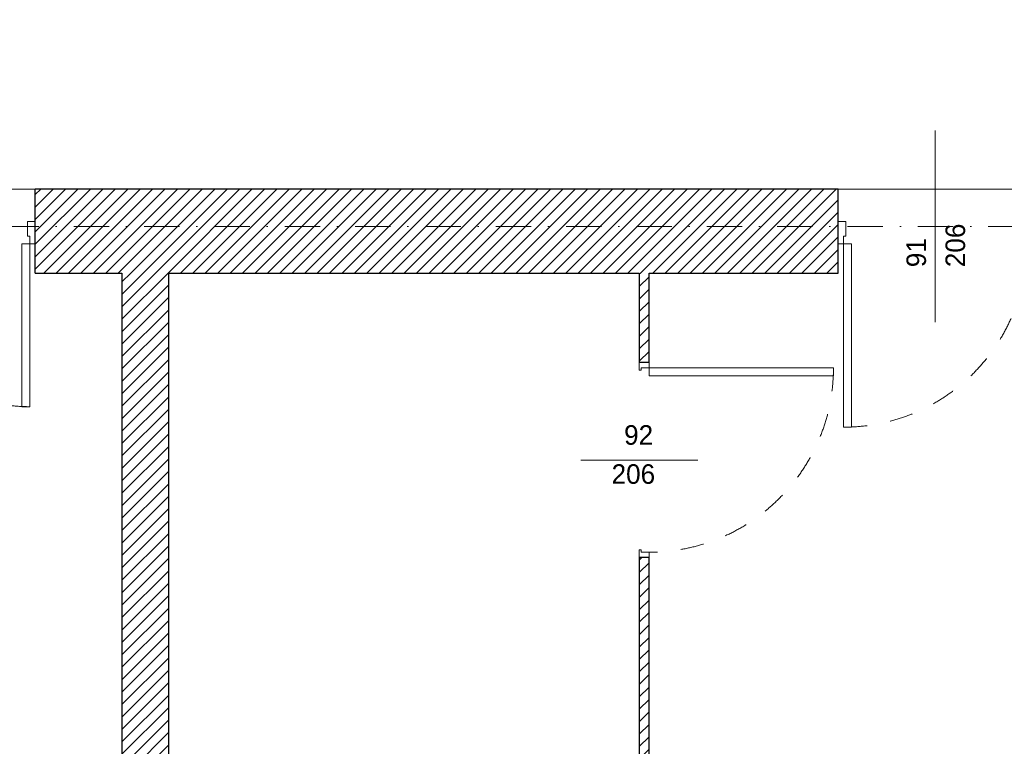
# Model space of a CAD drawing. Header units: millimetres. Extents: x 172139 to 266886, y 89525 to 138225.
# Tile 28 of 72: x 193476 to 198517, y 110545 to 114265. Entities that reach past the tile are written whole.
import ezdxf
from ezdxf.enums import TextEntityAlignment as Align

# ---------------------------------------------------------------- set-up
doc = ezdxf.new("R2010")
doc.units = ezdxf.units.MM
doc.header["$MEASUREMENT"] = 0
doc.linetypes.add('Kropki i Kreski', pattern=[360, 180, -90, 0, -90])
doc.linetypes.add('Przerywana', pattern=[240, 120, -120])
for name, color, linetype in [('Drzwi ArchiCAD', 7, 'Continuous'), ('Konstrukcja - Siatki mod', 7, 'Continuous'), ('KR_INW', 7, 'Continuous'), ('NAPIS_SODON', 7, 'Continuous'), ('Znaczniki drzwi ArchiCADa', 7, 'Continuous')]:
    doc.layers.add(name, color=color, linetype=linetype)
for name, color, linetype, lineweight in [('Drzwi ArchiCAD_Nr_pióra__1', 7, 'Continuous', 13), ('Drzwi ArchiCAD_Nr_pióra__27', 7, 'Continuous', 25), ('KR_INW_Nr_pióra__101', 252, 'Continuous', 5), ('KR_INW_Nr_pióra__27', 7, 'Continuous', 25), ('NAPIS_SODON_Nr_pióra__121', 255, 'Continuous', 0), ('Znaczniki drzwi ArchiCADa_Nr_pióra__7', 7, 'Continuous', 13)]:
    doc.layers.add(name, color=color, linetype=linetype, lineweight=lineweight)
doc.layers.add('Konstrukcja - Siatki mod_Nr_pióra__48', color=7, linetype='Continuous', lineweight=15, true_color=0xa80f02)
doc.layers.add('Znaczniki drzwi ArchiCADa_Nr_pióra__20', color=7, linetype='Continuous', lineweight=13, true_color=0xb00000)
doc.styles.add('GENERATED_STYLE_1', font='txt')
pattern_1 = [(45, (0, 0), (-31.819804, 31.819804), [])]

# ---------------------------------------------------------------- blocks, each defined once
blk = doc.blocks.new('Strop_2', base_point=(188316, 115154.1))
at = {"layer": 'NAPIS_SODON_Nr_pióra__121', "linetype": 'Continuous', "flags": 128}
blk.add_lwpolyline([(224893.2, 113397.6), (205242.2, 113397.6), (204667.3, 113397.6), (188316, 113397.6), (188316, 115154.1), (204667.3, 115154.1), (205241.5, 115154.1), (205242.2, 115154.1), (205242.2, 115394.1), (205241.5, 115154.1), (205174.5, 117823.2), (205315.4, 117824.8), (205315.4, 121145.6), (224463.2, 121145.6)], dxfattribs=at)
blk = doc.blocks.new('Drzwi 19_30')
at = {"layer": 'Drzwi ArchiCAD_Nr_pióra__1', "linetype": 'Continuous'}
for p, q in [((431.8, 0), (431.8, 943.7)), ((431.8, 943.7), (471.8, 943.7)), ((471.8, 943.7), (471.8, 0)), ((-471.8, 0), (-499.8, 0)), ((-499.8, 0), (-499.8, -50)), ((-471.8, -40), (-471.8, 0)), ((471.8, 0), (431.8, 0)), ((499.8, 0), (471.8, 0)), ((471.8, 0), (471.8, -40)), ((499.8, -50), (499.8, 0)), ((-499.8, -50), (-459.8, -50)), ((-459.8, -40), (-471.8, -40)), ((-459.8, -50), (-459.8, -40)), ((471.8, -40), (459.8, -40)), ((459.8, -40), (459.8, -50)), ((459.8, -50), (499.8, -50))]:
    blk.add_line(p, q, dxfattribs=at)
at = {"layer": 'Drzwi ArchiCAD_Nr_pióra__1', "linetype": 'Przerywana'}
blk.add_arc((471.8, 0), 943.7, 90, 180, dxfattribs=at)
at = {"layer": 'Drzwi ArchiCAD_Nr_pióra__27', "linetype": 'Continuous'}
for p, q in [((-499.8, 0), (-499.8, -50)), ((499.8, 0), (499.8, -50))]:
    blk.add_line(p, q, dxfattribs=at)
blk = doc.blocks.new('Znacznik Wym 19_23')
at = {"layer": 'Znaczniki drzwi ArchiCADa_Nr_pióra__20', "linetype": 'Continuous'}
blk.add_line((0, 250), (0, -350), dxfattribs=at)
at = {"layer": 'Znaczniki drzwi ArchiCADa_Nr_pióra__7', "style": 'GENERATED_STYLE_1'}
for tag, p in [('AC_MarkerText_2', (-17.6, -97.3)), ('AC_MarkerText_3', (182.4, -161.3))]:
    blk.add_attdef(tag, text='', height=100, rotation=90, dxfattribs=at).set_placement(p, align=Align.BOTTOM_LEFT)
blk = doc.blocks.new('Ściana_93', base_point=(196648.3, 113397.6))
at = {"layer": 'KR_INW_Nr_pióra__101', "linetype": 'Continuous'}
h = blk.add_hatch(dxfattribs=at)
h.set_pattern_fill('Cegła_licówka', color=256, style=0, pattern_type=2)
h.set_pattern_definition(pattern_1)
h.paths.add_polyline_path([(196648.3, 112967.6), (196648.3, 112510.8), (196698.3, 112510.8), (196698.3, 112967.6)])
h = blk.add_hatch(dxfattribs=at)
h.set_pattern_fill('Cegła_licówka', color=256, style=0, pattern_type=2)
h.set_pattern_definition(pattern_1)
h.paths.add_polyline_path([(196648.3, 107385.1), (196698.3, 107385.1), (196698.3, 111511.1), (196648.3, 111511.1)])
at = {"layer": 'KR_INW_Nr_pióra__27', "linetype": 'Continuous'}
for p, q in [((196698.3, 112510.8), (196648.3, 112510.8)), ((196698.3, 111511.1), (196648.3, 111511.1))]:
    blk.add_line(p, q, dxfattribs=at)
at = {"layer": 'KR_INW_Nr_pióra__27', "linetype": 'Continuous', "flags": 128}
for points in [[(196648.3, 112967.6), (196648.3, 112510.8)], [(196698.3, 112510.8), (196698.3, 112967.6)], [(196648.3, 111511.1), (196648.3, 107385.1)], [(196698.3, 107385.1), (196698.3, 111511.1)]]:
    blk.add_lwpolyline(points, dxfattribs=at)
at = {"layer": 'Drzwi ArchiCAD', "linetype": 'Continuous', "xscale": -1, "zscale": 1000, "rotation": 270}
blk.add_blockref('Drzwi 19_30', (196698.3, 112010.9), dxfattribs=at)
at = {"layer": 'Znaczniki drzwi ArchiCADa', "color": 14, "lineweight": 13, "true_color": 0xb00000}
ref = blk.add_blockref('Znacznik Wym 19_23', (196698.3, 112010.9), dxfattribs=dict(at, rotation=270))
ref.add_attrib('AC_MarkerText_2', '92', dxfattribs={"layer": 'Znaczniki drzwi ArchiCADa_Nr_pióra__7', "color": 7, "height": 100, "rotation": 360, "style": 'GENERATED_STYLE_1'}).set_placement((196570.3, 112059.2), align=Align.BOTTOM_LEFT)
ref.add_attrib('AC_MarkerText_3', '206', dxfattribs={"layer": 'Znaczniki drzwi ArchiCADa_Nr_pióra__7', "color": 7, "height": 100, "rotation": 360, "style": 'GENERATED_STYLE_1'}).set_placement((196506.2, 111859.2), align=Align.BOTTOM_LEFT)
blk = doc.blocks.new('Ściana_94', base_point=(193999.4, 113397.6))
at = {"layer": 'KR_INW_Nr_pióra__101', "linetype": 'Continuous'}
h = blk.add_hatch(dxfattribs=at)
h.set_pattern_fill('Cegła_licówka', color=256, style=0, pattern_type=2)
h.set_pattern_definition(pattern_1)
h.paths.add_polyline_path([(193999.4, 112967.6), (193999.4, 107385.1), (194239.4, 107385.1), (194239.4, 112967.6)])
at = {"layer": 'KR_INW_Nr_pióra__27', "linetype": 'Continuous', "flags": 128}
for points in [[(193999.4, 112967.6), (193999.4, 107385.1)], [(194239.4, 107385.1), (194239.4, 112967.6)]]:
    blk.add_lwpolyline(points, dxfattribs=at)
blk = doc.blocks.new('Drzwi 19_47')
at = {"layer": 'Drzwi ArchiCAD_Nr_pióra__1', "linetype": 'Continuous'}
for p, q in [((376.8, 0), (376.8, 833.6)), ((376.8, 833.6), (416.8, 833.6)), ((416.8, 833.6), (416.8, 0)), ((-416.8, 0), (-444.8, 0)), ((-444.8, 0), (-444.8, -115)), ((-416.8, -40), (-416.8, 0)), ((416.8, 0), (376.8, 0)), ((444.8, 0), (416.8, 0)), ((416.8, 0), (416.8, -40)), ((444.8, -115), (444.8, 0)), ((-404.8, -40), (-416.8, -40)), ((-404.8, -115), (-404.8, -40)), ((416.8, -40), (404.8, -40)), ((404.8, -40), (404.8, -115)), ((-444.8, -115), (-404.8, -115)), ((404.8, -115), (444.8, -115))]:
    blk.add_line(p, q, dxfattribs=at)
at = {"layer": 'Drzwi ArchiCAD_Nr_pióra__1', "linetype": 'Przerywana'}
blk.add_arc((416.8, 0), 833.6, 90, 180, dxfattribs=at)
at = {"layer": 'Drzwi ArchiCAD_Nr_pióra__27', "linetype": 'Continuous'}
for p, q in [((-444.8, 0), (-444.8, -115)), ((444.8, 0), (444.8, -115))]:
    blk.add_line(p, q, dxfattribs=at)
blk = doc.blocks.new('Drzwi 19_49')
at = {"layer": 'Drzwi ArchiCAD_Nr_pióra__1', "linetype": 'Continuous'}
for p, q in [((429.2, 0), (429.2, 938.3)), ((429.2, 938.3), (469.2, 938.3)), ((469.2, 938.3), (469.2, 0)), ((-469.2, 0), (-497.2, 0)), ((-497.2, 0), (-497.2, -115)), ((-469.2, -40), (-469.2, 0)), ((469.2, 0), (429.2, 0)), ((497.2, 0), (469.2, 0)), ((469.2, 0), (469.2, -40)), ((497.2, -115), (497.2, 0)), ((-457.2, -40), (-469.2, -40)), ((-457.2, -115), (-457.2, -40)), ((469.2, -40), (457.2, -40)), ((457.2, -40), (457.2, -115)), ((-497.2, -115), (-457.2, -115)), ((457.2, -115), (497.2, -115))]:
    blk.add_line(p, q, dxfattribs=at)
at = {"layer": 'Drzwi ArchiCAD_Nr_pióra__1', "linetype": 'Przerywana'}
blk.add_arc((469.2, 0), 938.3, 90, 180, dxfattribs=at)
at = {"layer": 'Drzwi ArchiCAD_Nr_pióra__27', "linetype": 'Continuous'}
for p, q in [((-497.2, 0), (-497.2, -115)), ((497.2, 0), (497.2, -115))]:
    blk.add_line(p, q, dxfattribs=at)
blk = doc.blocks.new('Znacznik Wym 19_7')
at = {"layer": 'Znaczniki drzwi ArchiCADa_Nr_pióra__20', "linetype": 'Continuous'}
blk.add_line((0, 250), (0, -730), dxfattribs=at)
at = {"layer": 'Znaczniki drzwi ArchiCADa_Nr_pióra__7', "style": 'GENERATED_STYLE_1'}
for tag, rotation, p in [('AC_MarkerText_5', 180, (737.2, 212.9)), ('AC_MarkerText_3', 270, (-182.4, 30.7)), ('AC_MarkerText_2', 270, (17.6, 30.7))]:
    blk.add_attdef(tag, text='', height=100, rotation=rotation, dxfattribs=at).set_placement(p, align=Align.BOTTOM_LEFT)
blk = doc.blocks.new('Ściana_130', base_point=(209438.1, 113397.6))
at = {"layer": 'KR_INW_Nr_pióra__101', "linetype": 'Continuous'}
h = blk.add_hatch(dxfattribs=at)
h.set_pattern_fill('Cegła_licówka', color=256, style=0, pattern_type=2)
h.set_pattern_definition(pattern_1)
h.paths.add_polyline_path([(193555.8, 113117.6), (193555.8, 112967.6), (197666.3, 112967.6), (197666.3, 113117.6), (197666.3, 113232.6), (197666.3, 113397.6), (193555.8, 113397.6), (193555.8, 113232.6)])
at = {"layer": 'KR_INW_Nr_pióra__27', "linetype": 'Continuous'}
for p, q in [((193555.8, 113232.6), (193555.8, 113397.6)), ((197666.3, 113232.6), (197666.3, 113397.6)), ((193555.8, 113117.6), (193555.8, 113232.6)), ((197666.3, 113117.6), (197666.3, 113232.6)), ((193555.8, 112967.6), (193555.8, 113117.6)), ((197666.3, 112967.6), (197666.3, 113117.6))]:
    blk.add_line(p, q, dxfattribs=at)
at = {"layer": 'KR_INW_Nr_pióra__27', "linetype": 'Continuous', "flags": 128}
for points in [[(197666.3, 113397.6), (193555.8, 113397.6)], [(193555.8, 112967.6), (193999.4, 112967.6)], [(194239.4, 112967.6), (196648.3, 112967.6)], [(196698.3, 112967.6), (197666.3, 112967.6)]]:
    blk.add_lwpolyline(points, dxfattribs=at)
at = {"layer": 'Drzwi ArchiCAD', "linetype": 'Continuous', "xscale": -1, "zscale": 1000, "rotation": 180}
blk.add_blockref('Drzwi 19_47', (193111, 113117.6), dxfattribs=at)
at = {"layer": 'Drzwi ArchiCAD', "linetype": 'Continuous', "zscale": 1000, "rotation": 180}
blk.add_blockref('Drzwi 19_49', (198163.4, 113117.6), dxfattribs=at)
at = {"layer": 'Znaczniki drzwi ArchiCADa', "color": 14, "lineweight": 13, "true_color": 0xb00000}
ref = blk.add_blockref('Znacznik Wym 19_7', (198163.4, 112967.6), dxfattribs=dict(at, rotation=180))
ref.add_attrib('AC_MarkerText_2', '91', dxfattribs={"layer": 'Znaczniki drzwi ArchiCADa_Nr_pióra__7', "color": 7, "height": 100, "rotation": 90, "style": 'GENERATED_STYLE_1'}).set_placement((198145.8, 112998.2), align=Align.BOTTOM_LEFT)
ref.add_attrib('AC_MarkerText_3', '206', dxfattribs={"layer": 'Znaczniki drzwi ArchiCADa_Nr_pióra__7', "color": 7, "height": 100, "rotation": 90, "style": 'GENERATED_STYLE_1'}).set_placement((198345.8, 112998.2), align=Align.BOTTOM_LEFT)
blk = doc.blocks.new('Standardowy znacznik siatki_10')
at = {"layer": 'Konstrukcja - Siatki mod_Nr_pióra__48', "linetype": 'Kropki i Kreski'}
blk.add_line((1000, 0), (72912, 0), dxfattribs=at)

msp = doc.modelspace()

# ---------------------------------------------------------------- block references
at = {"layer": 'Konstrukcja - Siatki mod', "color": 8, "linetype": 'Continuous', "lineweight": 13, "zscale": 1000}
msp.add_blockref('Standardowy znacznik siatki_10', (177989.3, 113205.9), dxfattribs=at)
at = {"layer": 'KR_INW'}
for name, p in [('Ściana_130', (209438.1, 113397.6)), ('Ściana_94', (193999.4, 113397.6)), ('Ściana_93', (196648.3, 113397.6))]:
    msp.add_blockref(name, p, dxfattribs=at)
at = {"layer": 'NAPIS_SODON', "color": 255, "linetype": 'Continuous', "lineweight": 0}
msp.add_blockref('Strop_2', (188316, 115154.1), dxfattribs=at)

doc.saveas('drawing.dxf')
